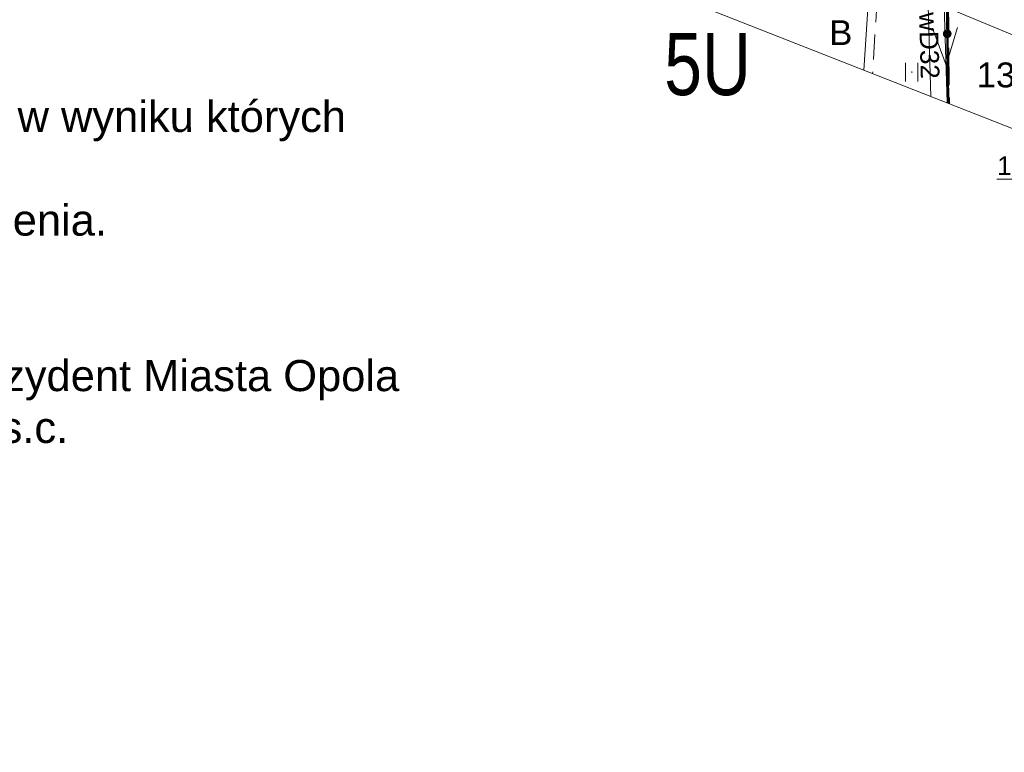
# Model space of a CAD drawing. Header units: metres. Extents: x 6492566 to 6492823, y 5613584 to 5613735.
# Tile 11 of 32: x 6492714 to 6492753, y 5613584 to 5613613. Entities that reach past the tile are written whole.
import ezdxf
from ezdxf.enums import TextEntityAlignment as Align

# ---------------------------------------------------------------- set-up
doc = ezdxf.new("R2010")
doc.units = ezdxf.units.M
for name, pattern in [('L_0_06', [2, 1.5, -0.5]), ('L_2_17', [0]), ('PRZER1-1', [2, 1, -1]), ('PRZER2-1', [3, 2, -1])]:
    doc.linetypes.add(name, pattern=pattern)
doc.layers.get('0').update_dxf_attribs({"linetype": 'CONTINUOUS', "lineweight": 18, "true_color": 0x000000})
for name, color, linetype, lineweight in [('GESDZI', 7, 'CONTINUOUS', 18), ('GESDZI_O', 7, 'CONTINUOUS', 18), ('GOSRBG', 7, 'CONTINUOUS', 18), ('GSLINK', 7, 'CONTINUOUS', 18), ('GSLKOG', 7, 'CONTINUOUS', 35), ('GSLTZI', 7, 'PRZER2-1', 18), ('GSSUTR', 7, 'PRZER2-1', 18), ('GUPPRZ_O', 7, 'CONTINUOUS', 18)]:
    doc.layers.add(name, color=color, linetype=linetype, lineweight=lineweight)
for name, color, linetype, lineweight, true_color in [('GESUZY', 7, 'PRZER1-1', 18, 0x008000), ('GESUZY_O', 7, 'PRZER1-1', 18, 0x008000), ('GULEPR', 1, 'CONTINUOUS', 18, 0xff0000), ('GULWPR', 5, 'CONTINUOUS', 18, 0x0000ff), ('GULWPR_O', 5, 'CONTINUOUS', 18, 0x0000ff), ('mpzp_linia_zabudowy_nieprzekraczalna', 7, 'L_2_17', 18, 0xd2691e), ('mpzp_linie_rozgraniczajace', 7, 'L_0_06', 50, 0xd2691e)]:
    doc.layers.add(name, color=color, linetype=linetype, lineweight=lineweight, true_color=true_color)
doc.styles.add('Arial', font='Arial.ttf')
doc.styles.add('GEO-INFO', font='Arial')
doc.linetypes.add('L_2_17_SHX', pattern='A,0,-0.25,[5,mdcp Biasa 06 III 2025.shx,S=0.05,R=0,X=0,Y=0],-0.5,[6,mdcp Biasa 06 III 2025.shx,S=0.05,R=0,X=0,Y=0],-0.5,[7,mdcp Biasa 06 III 2025.shx,S=0.05,R=0,X=0,Y=0],-0.5,[8,mdcp Biasa 06 III 2025.shx,S=0.05,R=0,X=0,Y=0],-0.5,-0.5,-0.5,-0.5,-0.5,-0.25', length=4.5)

# ---------------------------------------------------------------- blocks, each defined once
blk = doc.blocks.new('SPTRW')
at = {"color": 0}
for points in [[(-0.51332, 0.7233), (-0.51332, -0.7767)], [(0.48668, -0.7767), (0.48668, 0.7233)]]:
    blk.add_lwpolyline(points, dxfattribs=at)
blk = doc.blocks.new('KOLO')
blk.add_hatch(color=0).paths.add_polyline_path([(-0.5, 0), (-0.482963, -0.12941), (-0.433013, -0.25), (-0.353553, -0.353553), (-0.25, -0.433013), (-0.12941, -0.482963), (0, -0.5), (0.12941, -0.482963), (0.25, -0.433013), (0.353553, -0.353553), (0.433013, -0.25), (0.482963, -0.12941), (0.5, 0), (0.482963, 0.12941), (0.433013, 0.25), (0.353553, 0.353553), (0.25, 0.433013), (0.12941, 0.482963), (0, 0.5), (-0.12941, 0.482963), (-0.25, 0.433013), (-0.353553, 0.353553), (-0.433013, 0.25), (-0.482963, 0.12941)])
blk = doc.blocks.new('SUEP1')
at = {"color": 0}
blk.add_lwpolyline([(-1.5, -1), (1.5, 0), (-1.5, 1)], dxfattribs=at)

msp = doc.modelspace()

# ---------------------------------------------------------------- linework, layer by layer
at = {"layer": 'GESDZI', "color": 7, "linetype": 'Continuous', "lineweight": 18, "elevation": 10.22}
for points in [[(6492734.316, 5613622.599), (6492750.941, 5613616.108), (6492751, 5613609.869)], [(6492751, 5613609.869), (6492750.941, 5613616.108)]]:
    msp.add_lwpolyline(points, dxfattribs=at)
at = {"layer": 'GESUZY', "color": 96, "linetype": 'PRZER1-1', "lineweight": 18, "ltscale": 0.5, "true_color": 0x008000, "elevation": 10.08}
for points in [[(6492750.941, 5613616.108), (6492751, 5613609.869)], [(6492751, 5613609.869), (6492750.941, 5613616.108)]]:
    msp.add_lwpolyline(points, dxfattribs=at)
at = {"layer": 'GOSRBG', "color": 7, "linetype": 'Continuous', "lineweight": 18, "elevation": 10.04}
msp.add_lwpolyline([(6492817.555, 5613644.538), (6492815.362, 5613734.12), (6492701.054, 5613732.094), (6492651.49, 5613730.982), (6492652.622, 5613647.128), (6492704.994, 5613627.943), (6492817.382, 5613583.79)], close=True, dxfattribs=at)
at = {"layer": 'GSLINK', "color": 7, "linetype": 'Continuous', "lineweight": 18, "elevation": 10.18}
msp.add_lwpolyline([(6492748.025, 5613617.987), (6492747.593, 5613611.207)], dxfattribs=at)
at = {"layer": 'GSLKOG', "color": 7, "linetype": 'Continuous', "lineweight": 35, "elevation": 10.18}
msp.add_lwpolyline([(6492748.055, 5613617.234), (6492750.9, 5613615.85), (6492750.969, 5613609.881)], dxfattribs=at)
at = {"layer": 'GSLTZI', "color": 7, "linetype": 'PRZER2-1', "lineweight": 18, "ltscale": 0.5, "elevation": 10.1}
msp.add_lwpolyline([(6492748.307, 5613617.136), (6492747.938, 5613611.072)], dxfattribs=at)
at = {"layer": 'GSSUTR', "color": 7, "linetype": 'PRZER2-1', "lineweight": 18, "ltscale": 0.5, "elevation": 10.1}
msp.add_lwpolyline([(6492749.513, 5613611.154), (6492749.503, 5613611.134), (6492749.523, 5613611.134)], close=True, dxfattribs=at)
at = {"layer": 'GULEPR', "color": 1, "linetype": 'Continuous', "lineweight": 18, "true_color": 0xff0000, "elevation": 10.14}
msp.add_lwpolyline([(6492750.74, 5613616.41), (6492750.934, 5613609.895)], dxfattribs=at)
at = {"layer": 'GULWPR', "color": 5, "linetype": 'Continuous', "lineweight": 18, "true_color": 0x0000ff, "elevation": 10.14}
msp.add_lwpolyline([(6492750.161, 5613614.252), (6492750.276, 5613610.153)], dxfattribs=at)
at = {"layer": 'GUPPRZ_O', "color": 36, "linetype": 'Continuous', "lineweight": 9, "true_color": 0x803300, "elevation": 10.8, "flags": 128}
msp.add_lwpolyline([(6492752.938, 5613606.827), (6492756.141, 5613606.827), (6492757.742, 5613609.016)], dxfattribs=at)
at = {"layer": 'mpzp_linia_zabudowy_nieprzekraczalna', "linetype": 'CONTINUOUS', "lineweight": 18}
msp.add_line((6492817.389, 5613586.263), (6492750.98, 5613613.7), dxfattribs=at)
at = {"layer": 'mpzp_linia_zabudowy_nieprzekraczalna', "linetype": 'L_2_17_SHX', "lineweight": 18}
msp.add_line((6492817.389, 5613586.263), (6492750.98, 5613613.7), dxfattribs=at)
at = {"layer": 'mpzp_linie_rozgraniczajace', "lineweight": 50, "flags": 128}
msp.add_lwpolyline([(6492750.941, 5613616.108), (6492751, 5613609.869)], dxfattribs=at)

# ---------------------------------------------------------------- block references
at = {"layer": 'GSLKOG', "color": 7, "lineweight": 35, "xscale": 0.35, "yscale": 0.35}
msp.add_blockref('KOLO', (6492750.937, 5613612.675, 10.18), dxfattribs=at)
at = {"layer": 'GSSUTR', "color": 7, "lineweight": 18, "xscale": 0.5, "yscale": 0.5}
msp.add_blockref('SPTRW', (6492749.513, 5613611.144, 10.1), dxfattribs=at)
at = {"layer": 'GULEPR', "color": 1, "lineweight": 18, "true_color": 0xff0000, "xscale": 0.5, "yscale": 0.5, "rotation": 271.7066319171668}
msp.add_blockref('SUEP1', (6492750.867, 5613612.162, 10.15), dxfattribs=at)

# ---------------------------------------------------------------- texts
at = {"lineweight": 13, "insert": (6492653.607, 5613609.979), "char_height": 1.25, "width": 76.74528, "attachment_point": 1, "style": 'GEO-INFO'}
msp.add_mtext('Poświadczam, że operat techniczny zawierający rezultaty prac geodezyjnych w wyniku których powstał niniejszy dokument uzyskał pozytywny wynik weryfikacji.\\PJestem świadomy odpowiedzialności karnej za złożenie fałszywego oświadczenia.\\P\\PIdentyfikator zgłoszenia prac geodezyjnych: GiK.6640.1.94.2025\\POrgan służby geodezyjnej, który otrzymał zgłoszenie prac geodezyjnych: Prezydent Miasta Opola  \\PWykonawca prac geodezyjnych: Przedsiębiorstwo Geodezyjne „SPECGEO” s.c.   \\PKierownik prac geodezyjnych: Andrzej Wolnicki, uprawnienia nr 8589  \\PProtokół weryfikacji:  nr  z dnia  06 marca 2025\\PIdentyfikator ewid. operatu: P.1661.2025.293.', dxfattribs=at)
at = {"layer": 'GESDZI_O', "color": 7, "linetype": 'Continuous', "lineweight": 0, "style": 'GEO-INFO'}
msp.add_text('1340', height=1, dxfattribs=at).set_placement((6492753.674, 5613611.021, 10.8), align=Align.MIDDLE_CENTER)
at = {"layer": 'GESUZY_O', "color": 96, "linetype": 'Continuous', "lineweight": 0, "true_color": 0x008000, "style": 'GEO-INFO'}
msp.add_text('B', height=1, dxfattribs=at).set_placement((6492746.661, 5613612.721, 10.8), align=Align.MIDDLE_CENTER)
at = {"layer": 'GULWPR_O', "color": 5, "linetype": 'Continuous', "lineweight": 0, "true_color": 0x0000ff, "style": 'GEO-INFO'}
msp.add_text('wD32', height=0.75, rotation=271.6002, dxfattribs=at).set_placement((6492750.218, 5613612.203, 10.8), align=Align.MIDDLE_CENTER)
at = {"layer": 'GUPPRZ_O', "color": 36, "linetype": 'Continuous', "lineweight": 0, "true_color": 0x803300, "style": 'GEO-INFO'}
msp.add_text('156.05', height=0.75, dxfattribs=at).set_placement((6492752.938, 5613607.369), align=Align.MIDDLE_LEFT)
at = {"layer": 'mpzp_linie_rozgraniczajace', "style": 'Arial', "width": 0.78}
msp.add_text('5U', height=2.5, dxfattribs=at).set_placement((6492739.567, 5613612.708), align=Align.TOP_LEFT)

doc.saveas('drawing.dxf')
